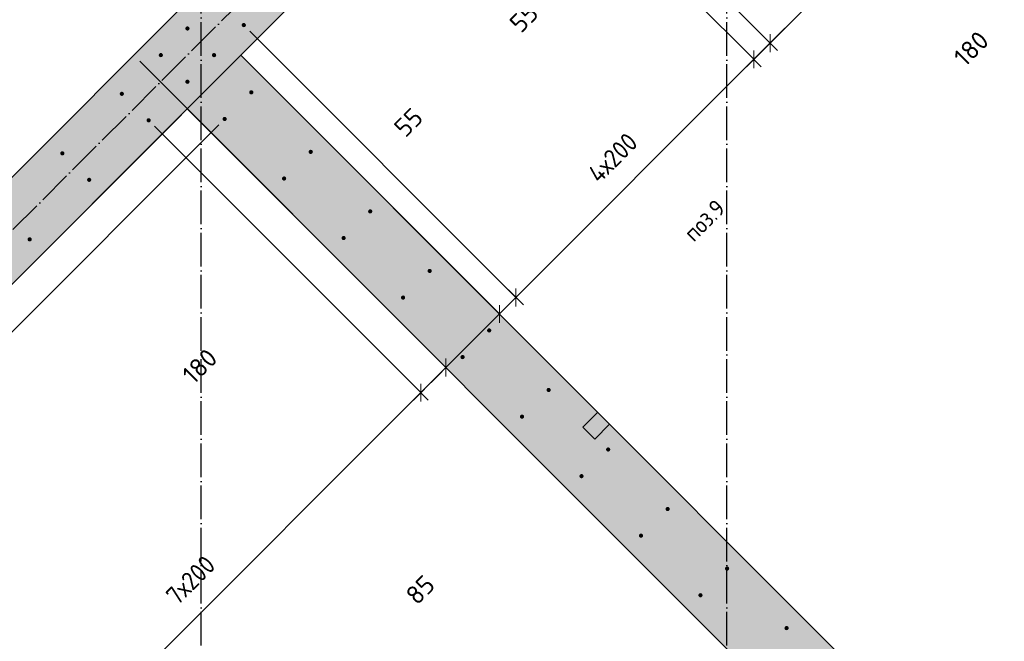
# Model space of a CAD drawing. Header units: millimetres. Extents: x -2995 to 60896, y -2809 to 57831.
# Tile 16 of 169: x 13469 to 15809, y 11534 to 13011. Entities that reach past the tile are written whole.
import ezdxf

# ---------------------------------------------------------------- set-up
doc = ezdxf.new("R2010")
doc.units = ezdxf.units.MM
doc.header["$PDMODE"] = 65
for name, pattern in [('______11', [100, 80, -10, 0, -10]), ('______5', [220, 160, -20, 20, -20]), ('________', [0])]:
    doc.linetypes.add(name, pattern=pattern)
for name, color, linetype, lineweight in [('Standard', 7, 'Continuous', 25), ('Арм.стержн. вертикальными 1', 22, 'Continuous', 35), ('Размерная линия_ общее', 7, 'Continuous', 13)]:
    doc.layers.add(name, color=color, linetype=linetype, lineweight=lineweight)
doc.layers.add('Осевая линия_ общее', color=7, linetype='______5', lineweight=13, true_color=0xa0a0a0)
doc.styles.add('ISOCPEUR', font='ISOCPEUR')
doc.dimstyles.new('DIMSTYLE_12', dxfattribs={"dimtxt": 44, "dimasz": 50, "dimexe": 0, "dimexo": 0, "dimgap": 22, "dimtad": 0, "dimdec": 0, "dimrnd": 5, "dimzin": 12, "dimdsep": 46, "dimtxsty": 'ISOCPEUR', "dimblk1": 'ALL_ML_STRICH', "dimblk2": 'ALL_ML_STRICH', "dimsah": 1, "dimcen": 0, "dimclrd": 7, "dimclre": 256, "dimclrt": 7, "dimadec": 0, "dimazin": 0, "dimtfac": 1, "dimtdec": 0, "dimtix": 1, "dimtmove": 2, "dimatfit": 3, "dimfxl": 0, "dimtvp": 1.2, "dimtzin": 0, "dimlwd": 0, "dimlwe": -3, "dimarcsym": 0})
doc.dimstyles.new('DIMSTYLE_16', dxfattribs={"dimtxt": 44, "dimasz": 50, "dimexe": 0, "dimexo": 0, "dimgap": 22, "dimtad": 0, "dimdec": 0, "dimrnd": 5, "dimzin": 12, "dimdsep": 46, "dimtxsty": 'ISOCPEUR', "dimblk1": 'ALL_ML_STRICH', "dimblk2": 'ALL_ML_STRICH', "dimsah": 1, "dimcen": 0, "dimclrd": 7, "dimclre": 256, "dimclrt": 7, "dimadec": 0, "dimazin": 0, "dimtfac": 1, "dimtdec": 0, "dimtix": 1, "dimtmove": 2, "dimatfit": 3, "dimfxl": 0, "dimtzin": 0, "dimlwd": 0, "dimlwe": -3, "dimarcsym": 0})
doc.dimstyles.new('DIMSTYLE_3', dxfattribs={"dimtxt": 44, "dimasz": 50, "dimexe": 0, "dimexo": 0, "dimgap": 22, "dimtad": 2, "dimdec": 0, "dimrnd": 5, "dimzin": 12, "dimdsep": 46, "dimtxsty": 'ISOCPEUR', "dimblk1": 'ALL_ML_STRICH', "dimblk2": 'ALL_ML_STRICH', "dimsah": 1, "dimcen": 0, "dimclrd": 7, "dimclre": 256, "dimclrt": 7, "dimadec": 0, "dimazin": 0, "dimtfac": 1, "dimtdec": 0, "dimtix": 1, "dimtmove": 2, "dimatfit": 3, "dimfxl": 0, "dimtvp": 1.2, "dimtzin": 0, "dimlwd": 0, "dimlwe": -3, "dimarcsym": 0})
doc.dimstyles.new('DIMSTYLE_5', dxfattribs={"dimtxt": 44, "dimasz": 50, "dimexe": 0, "dimexo": 0, "dimgap": 22, "dimtad": 2, "dimdec": 0, "dimrnd": 5, "dimzin": 12, "dimdsep": 46, "dimtxsty": 'ISOCPEUR', "dimblk1": 'ALL_ML_STRICH', "dimblk2": 'ALL_ML_STRICH', "dimsah": 1, "dimcen": 0, "dimclrd": 7, "dimclre": 256, "dimclrt": 7, "dimadec": 0, "dimazin": 0, "dimtfac": 1, "dimtdec": 0, "dimtix": 1, "dimtmove": 2, "dimatfit": 3, "dimfxl": 0, "dimtzin": 0, "dimlwd": 0, "dimlwe": -3, "dimarcsym": 0})

# ---------------------------------------------------------------- blocks, each defined once
blk = doc.blocks.new('СЛОЖНЫЙ_ОБЪЕКТ_0')
at = {"layer": 'Осевая линия_ общее', "color": 253, "linetype": '______11', "lineweight": -3, "true_color": 0xa0a0a0, "transparency": 33554687}
for p, q in [((13900, -2590), (13900, 47490)), ((15150, -2590), (15150, 21070)), ((3543.2, 2603.2), (20704.7, 19764.7))]:
    blk.add_line(p, q, dxfattribs=at)
blk = doc.blocks.new('ALL_ML_STRICH')
at = {"color": 0, "linetype": 'ByBlock', "lineweight": -2}
for p, q in [((0, -0.5), (0, 0.5)), ((-1, 0), (0.5, 0)), ((-0.3, -0.3), (0.3, 0.3))]:
    blk.add_line(p, q, dxfattribs=at)
blk = doc.blocks.new('*D559')
at = {"layer": 'DEFPOINTS', "color": 7, "linetype": 'Continuous', "lineweight": 13, "transparency": 33554687}
for p in [(13867, 12799.7), (12629.6, 11816.8), (11876.4, 11063.6)]:
    blk.add_point(p, dxfattribs=at)
at = {"layer": 'Размерная линия_ общее', "color": 253, "linetype": 'Continuous', "lineweight": -2, "true_color": 0xa0a0a0, "transparency": 33554687}
for p, q in [((13852.9, 12785.5), (12003.7, 10936.4)), ((12615.4, 11802.7), (11876.4, 11063.6))]:
    blk.add_line(p, q, dxfattribs=at)
at = {"layer": 'Размерная линия_ общее', "color": 7, "linetype": 'Continuous', "lineweight": -2, "transparency": 33554687}
blk.add_line((11876.4, 11063.6), (12003.7, 10936.4), dxfattribs=at)
at = {"layer": 'Размерная линия_ общее', "color": 7, "linetype": 'Continuous', "lineweight": 13, "transparency": 33554687, "xscale": 50, "yscale": 50, "zscale": 50}
for p, rotation in [((11876.4, 11063.6), 135.0000278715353), ((12003.7, 10936.4), 315.0000278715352)]:
    blk.add_blockref('ALL_ML_STRICH', p, dxfattribs=dict(at, rotation=rotation))
at = {"layer": 'Размерная линия_ общее', "color": 7, "linetype": 'Continuous', "lineweight": 13, "transparency": 33554687, "insert": (11937.7, 10595.6), "char_height": 44, "width": 132, "attachment_point": 5, "rotation": 315, "style": 'ISOCPEUR'}
blk.add_mtext('\\A1;{180}', dxfattribs=at)
blk = doc.blocks.new('*D560')
at = {"layer": 'DEFPOINTS', "color": 7, "linetype": 'Continuous', "lineweight": 13, "transparency": 33554687}
for p in [(13867, 12799.7), (13955.7, 12775.3), (12003.7, 10936.4)]:
    blk.add_point(p, dxfattribs=at)
at = {"layer": 'Размерная линия_ общее', "color": 253, "linetype": 'Continuous', "lineweight": -2, "true_color": 0xa0a0a0, "transparency": 33554687}
for p, q in [((13852.9, 12785.5), (12003.7, 10936.4)), ((13941.6, 12761.1), (12060.3, 10879.8))]:
    blk.add_line(p, q, dxfattribs=at)
at = {"layer": 'Размерная линия_ общее', "color": 7, "linetype": 'Continuous', "lineweight": -2, "transparency": 33554687}
blk.add_line((12003.7, 10936.4), (12060.3, 10879.8), dxfattribs=at)
at = {"layer": 'Размерная линия_ общее', "color": 7, "linetype": 'Continuous', "lineweight": 13, "transparency": 33554687, "xscale": 50, "yscale": 50, "zscale": 50}
for p, rotation in [((12003.7, 10936.4), 135.0000278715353), ((12060.3, 10879.8), 315.0000278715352)]:
    blk.add_blockref('ALL_ML_STRICH', p, dxfattribs=dict(at, rotation=rotation))
at = {"layer": 'Размерная линия_ общее', "color": 7, "linetype": 'Continuous', "lineweight": 13, "transparency": 33554687, "insert": (12514.5, 11040.8), "char_height": 44, "width": 88, "attachment_point": 5, "rotation": 315, "style": 'ISOCPEUR'}
blk.add_mtext('\\A1;{80}', dxfattribs=at)
blk = doc.blocks.new('*D561')
at = {"layer": 'DEFPOINTS', "color": 7, "linetype": 'Continuous', "lineweight": 13, "transparency": 33554687}
for p in [(13955.7, 12775.3), (15652.8, 11078.2), (12060.3, 10879.8)]:
    blk.add_point(p, dxfattribs=at)
at = {"layer": 'Размерная линия_ общее', "color": 253, "linetype": 'Continuous', "lineweight": -2, "true_color": 0xa0a0a0, "transparency": 33554687}
for p, q in [((13941.6, 12761.1), (12060.3, 10879.8)), ((15638.7, 11064.1), (13757.3, 9182.7))]:
    blk.add_line(p, q, dxfattribs=at)
at = {"layer": 'Размерная линия_ общее', "color": 7, "linetype": 'Continuous', "lineweight": -2, "transparency": 33554687}
blk.add_line((12060.3, 10879.8), (13757.3, 9182.7), dxfattribs=at)
at = {"layer": 'Размерная линия_ общее', "color": 7, "linetype": 'Continuous', "lineweight": 13, "transparency": 33554687, "xscale": 50, "yscale": 50, "zscale": 50}
for p, rotation in [((12060.3, 10879.8), 135.0000278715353), ((13757.3, 9182.7), 315.0000278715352)]:
    blk.add_blockref('ALL_ML_STRICH', p, dxfattribs=dict(at, rotation=rotation))
at = {"layer": 'Размерная линия_ общее', "color": 7, "linetype": 'Continuous', "lineweight": 13, "transparency": 33554687, "insert": (12869.2, 10203.8), "char_height": 44, "width": 2.2, "attachment_point": 1, "rotation": 315, "line_spacing_factor": 0.60241, "style": 'ISOCPEUR'}
blk.add_mtext('\\W0.91;12х200=2400', dxfattribs=at)
blk = doc.blocks.new('*D613')
at = {"layer": 'DEFPOINTS', "color": 7, "linetype": 'Continuous', "lineweight": 13, "transparency": 33554687}
for p in [(13775.1, 12772.1), (12785.1, 11782.2), (13432.1, 11135.2)]:
    blk.add_point(p, dxfattribs=at)
at = {"layer": 'Размерная линия_ общее', "color": 253, "linetype": 'Continuous', "lineweight": -2, "true_color": 0xa0a0a0, "transparency": 33554687}
for p, q in [((13789.2, 12758), (14422.1, 12125.1)), ((12799.3, 11768), (13432.1, 11135.2))]:
    blk.add_line(p, q, dxfattribs=at)
at = {"layer": 'Размерная линия_ общее', "color": 7, "linetype": 'Continuous', "lineweight": -2, "transparency": 33554687}
blk.add_line((13432.1, 11135.2), (14422.1, 12125.1), dxfattribs=at)
at = {"layer": 'Размерная линия_ общее', "color": 7, "linetype": 'Continuous', "lineweight": 13, "transparency": 33554687, "xscale": 50, "yscale": 50, "zscale": 50}
for p, rotation in [((14422.1, 12125.1), 45.00000000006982), ((13432.1, 11135.2), 225.0000000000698)]:
    blk.add_blockref('ALL_ML_STRICH', p, dxfattribs=dict(at, rotation=rotation))
at = {"layer": 'Размерная линия_ общее', "color": 7, "linetype": 'Continuous', "lineweight": 13, "transparency": 33554687, "insert": (13812.5, 11648.5), "char_height": 44, "width": 2.2, "attachment_point": 1, "rotation": 45, "line_spacing_factor": 0.60241, "style": 'ISOCPEUR'}
blk.add_mtext('\\W0.91;7х200', dxfattribs=at)
blk = doc.blocks.new('*D614')
at = {"layer": 'DEFPOINTS', "color": 7, "linetype": 'Continuous', "lineweight": 13, "transparency": 33554687}
for p in [(13739.7, 12927), (13775.1, 12772.1), (14422.1, 12125.1)]:
    blk.add_point(p, dxfattribs=at)
at = {"layer": 'Размерная линия_ общее', "color": 253, "linetype": 'Continuous', "lineweight": -2, "true_color": 0xa0a0a0, "transparency": 33554687}
for p, q in [((13753.9, 12912.8), (14481.8, 12184.9)), ((13789.2, 12758), (14422.1, 12125.1))]:
    blk.add_line(p, q, dxfattribs=at)
at = {"layer": 'Размерная линия_ общее', "color": 7, "linetype": 'Continuous', "lineweight": -2, "transparency": 33554687}
blk.add_line((14422.1, 12125.1), (14481.8, 12184.9), dxfattribs=at)
at = {"layer": 'Размерная линия_ общее', "color": 7, "linetype": 'Continuous', "lineweight": 13, "transparency": 33554687, "xscale": 50, "yscale": 50, "zscale": 50}
for p, rotation in [((14481.8, 12184.9), 45.00000000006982), ((14422.1, 12125.1), 225.0000000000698)]:
    blk.add_blockref('ALL_ML_STRICH', p, dxfattribs=dict(at, rotation=rotation))
at = {"layer": 'Размерная линия_ общее', "color": 7, "linetype": 'Continuous', "lineweight": 13, "transparency": 33554687, "insert": (14420.8, 11656.7), "char_height": 44, "width": 88, "attachment_point": 5, "rotation": 45, "style": 'ISOCPEUR'}
blk.add_mtext('\\A1;{85}', dxfattribs=at)
blk = doc.blocks.new('*D615')
at = {"layer": 'DEFPOINTS', "color": 7, "linetype": 'Continuous', "lineweight": 13, "transparency": 33554687}
for p in [(13739.7, 12927), (13994.3, 12927), (14481.8, 12184.9)]:
    blk.add_point(p, dxfattribs=at)
at = {"layer": 'Размерная линия_ общее', "color": 253, "linetype": 'Continuous', "lineweight": -2, "true_color": 0xa0a0a0, "transparency": 33554687}
for p, q in [((13753.9, 12912.8), (14481.8, 12184.9)), ((14008.4, 12912.8), (14609.1, 12312.1))]:
    blk.add_line(p, q, dxfattribs=at)
at = {"layer": 'Размерная линия_ общее', "color": 7, "linetype": 'Continuous', "lineweight": -2, "transparency": 33554687}
blk.add_line((14481.8, 12184.9), (14609.1, 12312.1), dxfattribs=at)
at = {"layer": 'Размерная линия_ общее', "color": 7, "linetype": 'Continuous', "lineweight": 13, "transparency": 33554687, "xscale": 50, "yscale": 50, "zscale": 50}
for p, rotation in [((14609.1, 12312.1), 45.00000000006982), ((14481.8, 12184.9), 225.0000000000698)]:
    blk.add_blockref('ALL_ML_STRICH', p, dxfattribs=dict(at, rotation=rotation))
at = {"layer": 'Размерная линия_ общее', "color": 7, "linetype": 'Continuous', "lineweight": 13, "transparency": 33554687, "insert": (13896.6, 12188.1), "char_height": 44, "width": 132, "attachment_point": 5, "rotation": 45, "style": 'ISOCPEUR'}
blk.add_mtext('\\A1;{180}', dxfattribs=at)
blk = doc.blocks.new('*D616')
at = {"layer": 'DEFPOINTS', "color": 7, "linetype": 'Continuous', "lineweight": 13, "transparency": 33554687}
for p in [(14001.4, 12998.4), (13994.3, 12927), (14609.1, 12312.1)]:
    blk.add_point(p, dxfattribs=at)
at = {"layer": 'Размерная линия_ общее', "color": 253, "linetype": 'Continuous', "lineweight": -2, "true_color": 0xa0a0a0, "transparency": 33554687}
for p, q in [((14015.5, 12984.2), (14648.3, 12351.4)), ((14008.4, 12912.8), (14609.1, 12312.1))]:
    blk.add_line(p, q, dxfattribs=at)
at = {"layer": 'Размерная линия_ общее', "color": 7, "linetype": 'Continuous', "lineweight": -2, "transparency": 33554687}
blk.add_line((14609.1, 12312.1), (14648.3, 12351.4), dxfattribs=at)
at = {"layer": 'Размерная линия_ общее', "color": 7, "linetype": 'Continuous', "lineweight": 13, "transparency": 33554687, "xscale": 50, "yscale": 50, "zscale": 50}
for p, rotation in [((14648.3, 12351.4), 45.00000000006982), ((14609.1, 12312.1), 225.0000000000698)]:
    blk.add_blockref('ALL_ML_STRICH', p, dxfattribs=dict(at, rotation=rotation))
at = {"layer": 'Размерная линия_ общее', "color": 7, "linetype": 'Continuous', "lineweight": 13, "transparency": 33554687, "insert": (14392.9, 12767.2), "char_height": 44, "width": 88, "attachment_point": 5, "rotation": 45, "style": 'ISOCPEUR'}
blk.add_mtext('\\A1;{55}', dxfattribs=at)
blk = doc.blocks.new('*D617')
at = {"layer": 'DEFPOINTS', "color": 7, "linetype": 'Continuous', "lineweight": 13, "transparency": 33554687}
for p in [(14567, 13564.1), (14001.4, 12998.4), (14648.3, 12351.4)]:
    blk.add_point(p, dxfattribs=at)
at = {"layer": 'Размерная линия_ общее', "color": 253, "linetype": 'Continuous', "lineweight": -2, "true_color": 0xa0a0a0, "transparency": 33554687}
for p, q in [((14581.2, 13549.9), (15214, 12917.1)), ((14015.5, 12984.2), (14648.3, 12351.4))]:
    blk.add_line(p, q, dxfattribs=at)
at = {"layer": 'Размерная линия_ общее', "color": 7, "linetype": 'Continuous', "lineweight": -2, "transparency": 33554687}
blk.add_line((14648.3, 12351.4), (15214, 12917.1), dxfattribs=at)
at = {"layer": 'Размерная линия_ общее', "color": 7, "linetype": 'Continuous', "lineweight": 13, "transparency": 33554687, "xscale": 50, "yscale": 50, "zscale": 50}
for p, rotation in [((15214, 12917.1), 45.00000000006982), ((14648.3, 12351.4), 225.0000000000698)]:
    blk.add_blockref('ALL_ML_STRICH', p, dxfattribs=dict(at, rotation=rotation))
at = {"layer": 'Размерная линия_ общее', "color": 7, "linetype": 'Continuous', "lineweight": 13, "transparency": 33554687, "insert": (14815.2, 12651.2), "char_height": 44, "width": 2.2, "attachment_point": 1, "rotation": 45, "line_spacing_factor": 0.60241, "style": 'ISOCPEUR'}
blk.add_mtext('\\W0.91;4х200', dxfattribs=at)
blk = doc.blocks.new('*D618')
at = {"layer": 'DEFPOINTS', "color": 7, "linetype": 'Continuous', "lineweight": 13, "transparency": 33554687}
for p in [(14510.5, 13697.7), (14567, 13564.1), (15214, 12917.1)]:
    blk.add_point(p, dxfattribs=at)
at = {"layer": 'Размерная линия_ общее', "color": 253, "linetype": 'Continuous', "lineweight": -2, "true_color": 0xa0a0a0, "transparency": 33554687}
for p, q in [((14524.6, 13683.6), (15252.6, 12955.6)), ((14581.2, 13549.9), (15214, 12917.1))]:
    blk.add_line(p, q, dxfattribs=at)
at = {"layer": 'Размерная линия_ общее', "color": 7, "linetype": 'Continuous', "lineweight": -2, "transparency": 33554687}
blk.add_line((15214, 12917.1), (15252.6, 12955.6), dxfattribs=at)
at = {"layer": 'Размерная линия_ общее', "color": 7, "linetype": 'Continuous', "lineweight": 13, "transparency": 33554687, "xscale": 50, "yscale": 50, "zscale": 50}
for p, rotation in [((15214, 12917.1), 225.0000000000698), ((15252.6, 12955.6), 45.00000000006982)]:
    blk.add_blockref('ALL_ML_STRICH', p, dxfattribs=dict(at, rotation=rotation))
at = {"layer": 'Размерная линия_ общее', "color": 7, "linetype": 'Continuous', "lineweight": 13, "transparency": 33554687, "insert": (14667.4, 13015.2), "char_height": 44, "width": 88, "attachment_point": 5, "rotation": 45, "style": 'ISOCPEUR'}
blk.add_mtext('\\A1;{55}', dxfattribs=at)
blk = doc.blocks.new('*D619')
at = {"layer": 'DEFPOINTS', "color": 7, "linetype": 'Continuous', "lineweight": 13, "transparency": 33554687}
for p in [(14637.8, 13825), (14510.5, 13697.7), (15252.6, 12955.6)]:
    blk.add_point(p, dxfattribs=at)
at = {"layer": 'Размерная линия_ общее', "color": 253, "linetype": 'Continuous', "lineweight": -2, "true_color": 0xa0a0a0, "transparency": 33554687}
for p, q in [((14651.9, 13810.8), (15379.8, 13082.9)), ((14524.6, 13683.6), (15252.6, 12955.6))]:
    blk.add_line(p, q, dxfattribs=at)
at = {"layer": 'Размерная линия_ общее', "color": 7, "linetype": 'Continuous', "lineweight": -2, "transparency": 33554687}
blk.add_line((15252.6, 12955.6), (15379.8, 13082.9), dxfattribs=at)
at = {"layer": 'Размерная линия_ общее', "color": 7, "linetype": 'Continuous', "lineweight": 13, "transparency": 33554687, "xscale": 50, "yscale": 50, "zscale": 50}
for p, rotation in [((15379.8, 13082.9), 45.00000000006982), ((15252.6, 12955.6), 225.0000000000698)]:
    blk.add_blockref('ALL_ML_STRICH', p, dxfattribs=dict(at, rotation=rotation))
at = {"layer": 'Размерная линия_ общее', "color": 7, "linetype": 'Continuous', "lineweight": 13, "transparency": 33554687, "insert": (15730.8, 12942.5), "char_height": 44, "width": 132, "attachment_point": 5, "rotation": 45, "style": 'ISOCPEUR'}
blk.add_mtext('\\A1;{180}', dxfattribs=at)

msp = doc.modelspace()

# ---------------------------------------------------------------- hatches: boundary and pattern name
at = {"linetype": 'Continuous', "lineweight": 25, "transparency": 33554687}
msp.add_hatch(color=7, dxfattribs=at).paths.add_polyline_path([(18809.7, 17742.4), (18682.4, 17869.6), (15896.4, 15083.6), (15769.1, 14956.4), (14637.8, 13825), (14510.5, 13697.7), (12502.3, 11689.5), (12629.6, 11562.2)])
at = {"layer": 'Standard', "linetype": 'Continuous', "lineweight": 25, "transparency": 33554687}
msp.add_hatch(color=7, dxfattribs=at).paths.add_polyline_path([(13994.3, 12927), (13867, 12799.7), (15656, 11010.7), (15783.3, 11138)])
at = {"layer": 'Арм.стержн. вертикальными 1', "linetype": 'Continuous', "lineweight": 50, "transparency": 33554687}
for points in [[(13872.4, 12990.3), (13872, 12992.2), (13870.9, 12993.8), (13869.3, 12994.9), (13867.4, 12995.3), (13865.4, 12994.9), (13863.8, 12993.8), (13862.7, 12992.2), (13862.4, 12990.3), (13862.7, 12988.4), (13863.8, 12986.8), (13865.4, 12985.7), (13867.4, 12985.3), (13869.3, 12985.7), (13870.9, 12986.8), (13872, 12988.4)], [(14006.4, 12998.4), (14006, 13000.3), (14004.9, 13001.9), (14003.3, 13003), (14001.4, 13003.4), (13999.4, 13003), (13997.8, 13001.9), (13996.7, 13000.3), (13996.4, 12998.4), (13996.7, 12996.5), (13997.8, 12994.8), (13999.4, 12993.8), (14001.4, 12993.4), (14003.3, 12993.8), (14004.9, 12994.8), (14006, 12996.5)], [(13809.1, 12927), (13808.7, 12928.9), (13807.6, 12930.5), (13806, 12931.6), (13804.1, 12932), (13802.1, 12931.6), (13800.5, 12930.5), (13799.4, 12928.9), (13799.1, 12927), (13799.4, 12925.1), (13800.5, 12923.4), (13802.1, 12922.4), (13804.1, 12922), (13806, 12922.4), (13807.6, 12923.4), (13808.7, 12925.1)], [(13935.7, 12927), (13935.3, 12928.9), (13934.2, 12930.5), (13932.6, 12931.6), (13930.7, 12932), (13928.8, 12931.6), (13927.1, 12930.5), (13926, 12928.9), (13925.7, 12927), (13926, 12925.1), (13927.1, 12923.4), (13928.8, 12922.4), (13930.7, 12922), (13932.6, 12922.4), (13934.2, 12923.4), (13935.3, 12925.1)], [(13872.4, 12863.7), (13872, 12865.6), (13870.9, 12867.2), (13869.3, 12868.3), (13867.4, 12868.7), (13865.4, 12868.3), (13863.8, 12867.2), (13862.7, 12865.6), (13862.4, 12863.7), (13862.7, 12861.8), (13863.8, 12860.1), (13865.4, 12859.1), (13867.4, 12858.7), (13869.3, 12859.1), (13870.9, 12860.1), (13872, 12861.8)], [(13716.4, 12835.1), (13716, 12837), (13715, 12838.6), (13713.3, 12839.7), (13711.4, 12840.1), (13709.5, 12839.7), (13707.9, 12838.6), (13706.8, 12837), (13706.4, 12835.1), (13706.8, 12833.1), (13707.9, 12831.5), (13709.5, 12830.4), (13711.4, 12830.1), (13713.3, 12830.4), (13715, 12831.5), (13716, 12833.1)], [(14024.1, 12838.6), (14023.7, 12840.5), (14022.6, 12842.1), (14021, 12843.2), (14019.1, 12843.6), (14017.1, 12843.2), (14015.5, 12842.1), (14014.4, 12840.5), (14014.1, 12838.6), (14014.4, 12836.7), (14015.5, 12835.1), (14017.1, 12834), (14019.1, 12833.6), (14021, 12834), (14022.6, 12835.1), (14023.7, 12836.7)], [(13780.1, 12772.1), (13779.7, 12774), (13778.6, 12775.6), (13777, 12776.7), (13775.1, 12777.1), (13773.2, 12776.7), (13771.5, 12775.6), (13770.5, 12774), (13770.1, 12772.1), (13770.5, 12770.2), (13771.5, 12768.6), (13773.2, 12767.5), (13775.1, 12767.1), (13777, 12767.5), (13778.6, 12768.6), (13779.7, 12770.2)], [(13960.7, 12775.3), (13960.4, 12777.2), (13959.3, 12778.8), (13957.7, 12779.9), (13955.7, 12780.3), (13953.8, 12779.9), (13952.2, 12778.8), (13951.1, 12777.2), (13950.7, 12775.3), (13951.1, 12773.4), (13952.2, 12771.8), (13953.8, 12770.7), (13955.7, 12770.3), (13957.7, 12770.7), (13959.3, 12771.8), (13960.4, 12773.4)], [(13575, 12693.6), (13574.6, 12695.6), (13573.5, 12697.2), (13571.9, 12698.3), (13570, 12698.6), (13568.1, 12698.3), (13566.5, 12697.2), (13565.4, 12695.6), (13565, 12693.6), (13565.4, 12691.7), (13566.5, 12690.1), (13568.1, 12689), (13570, 12688.6), (13571.9, 12689), (13573.5, 12690.1), (13574.6, 12691.7)], [(14165.5, 12697.2), (14165.1, 12699.1), (14164, 12700.7), (14162.4, 12701.8), (14160.5, 12702.2), (14158.6, 12701.8), (14156.9, 12700.7), (14155.9, 12699.1), (14155.5, 12697.2), (14155.9, 12695.3), (14156.9, 12693.6), (14158.6, 12692.6), (14160.5, 12692.2), (14162.4, 12692.6), (14164, 12693.6), (14165.1, 12695.3)], [(13638.7, 12630.7), (13638.3, 12632.6), (13637.2, 12634.2), (13635.6, 12635.3), (13633.7, 12635.7), (13631.7, 12635.3), (13630.1, 12634.2), (13629, 12632.6), (13628.7, 12630.7), (13629, 12628.8), (13630.1, 12627.1), (13631.7, 12626.1), (13633.7, 12625.7), (13635.6, 12626.1), (13637.2, 12627.1), (13638.3, 12628.8)], [(14102.2, 12633.9), (14101.8, 12635.8), (14100.7, 12637.4), (14099.1, 12638.5), (14097.2, 12638.9), (14095.3, 12638.5), (14093.6, 12637.4), (14092.5, 12635.8), (14092.2, 12633.9), (14092.5, 12632), (14093.6, 12630.3), (14095.3, 12629.2), (14097.2, 12628.9), (14099.1, 12629.2), (14100.7, 12630.3), (14101.8, 12632)], [(14306.9, 12555.8), (14306.5, 12557.7), (14305.4, 12559.3), (14303.8, 12560.4), (14301.9, 12560.8), (14300, 12560.4), (14298.4, 12559.3), (14297.3, 12557.7), (14296.9, 12555.8), (14297.3, 12553.8), (14298.4, 12552.2), (14300, 12551.1), (14301.9, 12550.8), (14303.8, 12551.1), (14305.4, 12552.2), (14306.5, 12553.8)], [(13497.2, 12489.3), (13496.9, 12491.2), (13495.8, 12492.8), (13494.2, 12493.9), (13492.2, 12494.3), (13490.3, 12493.9), (13488.7, 12492.8), (13487.6, 12491.2), (13487.2, 12489.3), (13487.6, 12487.3), (13488.7, 12485.7), (13490.3, 12484.6), (13492.2, 12484.3), (13494.2, 12484.6), (13495.8, 12485.7), (13496.9, 12487.3)], [(14243.6, 12492.4), (14243.2, 12494.4), (14242.1, 12496), (14240.5, 12497.1), (14238.6, 12497.4), (14236.7, 12497.1), (14235.1, 12496), (14234, 12494.4), (14233.6, 12492.4), (14234, 12490.5), (14235.1, 12488.9), (14236.7, 12487.8), (14238.6, 12487.4), (14240.5, 12487.8), (14242.1, 12488.9), (14243.2, 12490.5)], [(14448.3, 12414.3), (14447.9, 12416.2), (14446.9, 12417.9), (14445.2, 12418.9), (14443.3, 12419.3), (14441.4, 12418.9), (14439.8, 12417.9), (14438.7, 12416.2), (14438.3, 12414.3), (14438.7, 12412.4), (14439.8, 12410.8), (14441.4, 12409.7), (14443.3, 12409.3), (14445.2, 12409.7), (14446.9, 12410.8), (14447.9, 12412.4)], [(14385, 12351), (14384.6, 12352.9), (14383.5, 12354.6), (14381.9, 12355.6), (14380, 12356), (14378.1, 12355.6), (14376.5, 12354.6), (14375.4, 12352.9), (14375, 12351), (14375.4, 12349.1), (14376.5, 12347.5), (14378.1, 12346.4), (14380, 12346), (14381.9, 12346.4), (14383.5, 12347.5), (14384.6, 12349.1)], [(14589.7, 12272.9), (14589.4, 12274.8), (14588.3, 12276.4), (14586.7, 12277.5), (14584.7, 12277.9), (14582.8, 12277.5), (14581.2, 12276.4), (14580.1, 12274.8), (14579.7, 12272.9), (14580.1, 12271), (14581.2, 12269.4), (14582.8, 12268.3), (14584.7, 12267.9), (14586.7, 12268.3), (14588.3, 12269.4), (14589.4, 12271)], [(14526.4, 12209.6), (14526.1, 12211.5), (14525, 12213.1), (14523.3, 12214.2), (14521.4, 12214.6), (14519.5, 12214.2), (14517.9, 12213.1), (14516.8, 12211.5), (14516.4, 12209.6), (14516.8, 12207.7), (14517.9, 12206.1), (14519.5, 12205), (14521.4, 12204.6), (14523.3, 12205), (14525, 12206.1), (14526.1, 12207.7)], [(14731.2, 12131.5), (14730.8, 12133.4), (14729.7, 12135), (14728.1, 12136.1), (14726.2, 12136.5), (14724.2, 12136.1), (14722.6, 12135), (14721.5, 12133.4), (14721.2, 12131.5), (14721.5, 12129.6), (14722.6, 12128), (14724.2, 12126.9), (14726.2, 12126.5), (14728.1, 12126.9), (14729.7, 12128), (14730.8, 12129.6)], [(14667.9, 12068.2), (14667.5, 12070.1), (14666.4, 12071.7), (14664.8, 12072.8), (14662.9, 12073.2), (14660.9, 12072.8), (14659.3, 12071.7), (14658.2, 12070.1), (14657.9, 12068.2), (14658.2, 12066.3), (14659.3, 12064.6), (14660.9, 12063.6), (14662.9, 12063.2), (14664.8, 12063.6), (14666.4, 12064.6), (14667.5, 12066.3)], [(14872.6, 11990.1), (14872.2, 11992), (14871.1, 11993.6), (14869.5, 11994.7), (14867.6, 11995.1), (14865.7, 11994.7), (14864, 11993.6), (14863, 11992), (14862.6, 11990.1), (14863, 11988.2), (14864, 11986.5), (14865.7, 11985.4), (14867.6, 11985.1), (14869.5, 11985.4), (14871.1, 11986.5), (14872.2, 11988.2)], [(14809.3, 11926.8), (14808.9, 11928.7), (14807.8, 11930.3), (14806.2, 11931.4), (14804.3, 11931.8), (14802.4, 11931.4), (14800.7, 11930.3), (14799.7, 11928.7), (14799.3, 11926.8), (14799.7, 11924.8), (14800.7, 11923.2), (14802.4, 11922.1), (14804.3, 11921.8), (14806.2, 11922.1), (14807.8, 11923.2), (14808.9, 11924.8)], [(15014, 11848.6), (15013.6, 11850.6), (15012.5, 11852.2), (15010.9, 11853.3), (15009, 11853.6), (15007.1, 11853.3), (15005.5, 11852.2), (15004.4, 11850.6), (15004, 11848.6), (15004.4, 11846.7), (15005.5, 11845.1), (15007.1, 11844), (15009, 11843.6), (15010.9, 11844), (15012.5, 11845.1), (15013.6, 11846.7)], [(14950.7, 11785.3), (14950.3, 11787.2), (14949.2, 11788.9), (14947.6, 11790), (14945.7, 11790.3), (14943.8, 11790), (14942.2, 11788.9), (14941.1, 11787.2), (14940.7, 11785.3), (14941.1, 11783.4), (14942.2, 11781.8), (14943.8, 11780.7), (14945.7, 11780.3), (14947.6, 11780.7), (14949.2, 11781.8), (14950.3, 11783.4)], [(15155.4, 11707.2), (15155, 11709.1), (15154, 11710.8), (15152.3, 11711.8), (15150.4, 11712.2), (15148.5, 11711.8), (15146.9, 11710.8), (15145.8, 11709.1), (15145.4, 11707.2), (15145.8, 11705.3), (15146.9, 11703.7), (15148.5, 11702.6), (15150.4, 11702.2), (15152.3, 11702.6), (15154, 11703.7), (15155, 11705.3)], [(15092.1, 11643.9), (15091.7, 11645.8), (15090.7, 11647.5), (15089, 11648.5), (15087.1, 11648.9), (15085.2, 11648.5), (15083.6, 11647.5), (15082.5, 11645.8), (15082.1, 11643.9), (15082.5, 11642), (15083.6, 11640.4), (15085.2, 11639.3), (15087.1, 11638.9), (15089, 11639.3), (15090.7, 11640.4), (15091.7, 11642)], [(15296.8, 11565.8), (15296.5, 11567.7), (15295.4, 11569.3), (15293.8, 11570.4), (15291.8, 11570.8), (15289.9, 11570.4), (15288.3, 11569.3), (15287.2, 11567.7), (15286.8, 11565.8), (15287.2, 11563.9), (15288.3, 11562.3), (15289.9, 11561.2), (15291.8, 11560.8), (15293.8, 11561.2), (15295.4, 11562.3), (15296.5, 11563.9)]]:
    msp.add_hatch(color=4, dxfattribs=at).paths.add_polyline_path(points)

# ---------------------------------------------------------------- linework, layer by layer
at = {"color": 7, "linetype": 'Continuous', "lineweight": 35, "transparency": 33554687}
for p, q in [((18809.7, 17742.4), (13994.3, 12927)), ((12629.6, 11816.8), (14510.5, 13697.7)), ((13994.3, 12927), (13867, 12799.7)), ((13867, 12799.7), (12629.6, 11562.2))]:
    msp.add_line(p, q, dxfattribs=at)
at = {"layer": 'Standard', "color": 7, "linetype": 'Continuous', "lineweight": 35, "transparency": 33554687}
for p, q in [((13867, 12799.7), (13994.3, 12927)), ((13994.3, 12927), (15783.3, 11138)), ((15656, 11010.7), (13867, 12799.7))]:
    msp.add_line(p, q, dxfattribs=at)
at = {"layer": 'Standard', "color": 253, "linetype": '________', "lineweight": 13, "true_color": 0xababab, "transparency": 33554687}
for p, q in [((14842.8, 12078.4), (14807.5, 12043.1)), ((14807.5, 12043.1), (14835.7, 12014.8)), ((14835.7, 12014.8), (14871.1, 12050.2))]:
    msp.add_line(p, q, dxfattribs=at)

# ---------------------------------------------------------------- block references
at = {"layer": 'Осевая линия_ общее', "color": 253, "linetype": '______11', "lineweight": -3, "true_color": 0xa0a0a0, "transparency": 33554687}
msp.add_blockref('СЛОЖНЫЙ_ОБЪЕКТ_0', (0, 0), dxfattribs=at)

# ---------------------------------------------------------------- texts
at = {"layer": 'Standard', "color": 7, "linetype": 'Continuous', "lineweight": 25, "transparency": 33554687, "insert": (15096.3, 12534.2), "char_height": 40, "width": 127.972, "attachment_point": 5, "rotation": 45, "style": 'ISOCPEUR'}
msp.add_mtext('\\A1;{\\fISOCPEUR|i0|b0;\\H40.000000;\\W0.909091;\\C7;поз.9}\\P', dxfattribs=at)

# ---------------------------------------------------------------- dimensions: what is measured, and where the dimension line sits
at = {"layer": 'Размерная линия_ общее', "color": 7, "linetype": 'Continuous', "lineweight": 13, "transparency": 33554687}
for base, p1, p2, angle, dimstyle, picture, middle in [((15379.8, 13082.9), (14524.6, 13683.6), (14651.9, 13810.8), 45, 'DIMSTYLE_16', '*D619', (15730.8, 12942.5)), ((15252.6, 12955.6), (14581.2, 13549.9), (14524.6, 13683.6), 45, 'DIMSTYLE_3', '*D618', (14667.4, 13015.2)), ((14648.3421, 12351.3902), (14008.4276, 12912.8205), (14015.4987, 12984.2336), 45, 'DIMSTYLE_3', '*D616', (14392.9485, 12767.249)), ((14481.8208, 12184.8689), (13789.2245, 12757.9594), (13753.8692, 12912.8205), 45, 'DIMSTYLE_12', '*D614', (14420.8003, 11656.7473)), ((14609.1, 12312.1), (13753.9, 12912.8), (14008.4, 12912.8), 45, 'DIMSTYLE_5', '*D615', (13896.6, 12188.1)), ((12003.7, 10936.4), (12615.4, 11802.7), (13852.9, 12785.5), 315, 'DIMSTYLE_16', '*D559', (11937.7, 10595.6)), ((12060.3, 10879.8), (13852.9, 12785.5), (13941.6, 12761.1), 315, 'DIMSTYLE_3', '*D560', (12514.5, 11040.8))]:
    dim = msp.add_linear_dim(base=base, p1=p1, p2=p2, angle=angle, dimstyle=dimstyle, override={"dimpost": '<>', "dimclrd": 7, "dimclre": 253, "dimclrt": 7, "dimlwd": 0, "dimlwe": 65533}, dxfattribs=at)
    dim.commit()
    dim.dimension.update_dxf_attribs({"geometry": picture, "text_midpoint": middle, "dimtype": 160})
for base, p1, p2, angle, text, picture, middle in [((15214, 12917.1), (14015.5, 12984.2), (14581.2, 13549.9), 45, '\\W0.91;4х200', '*D617', (14915.6, 12649.8)), ((13757.3, 9182.7), (13941.6, 12761.1), (15638.7, 11064.1), 315, '\\W0.91;12х200=2400', '*D561', (12924.3, 10046.8)), ((14422.1, 12125.1), (12799.3, 11768), (13789.2, 12758), 45, '\\W0.91;7х200', '*D613', (13911.5, 11645.7))]:
    dim = msp.add_linear_dim(base=base, p1=p1, p2=p2, angle=angle, text=text, dimstyle='DIMSTYLE_5', override={"dimpost": '<>', "dimclrd": 7, "dimclre": 253, "dimclrt": 7, "dimlwd": 0, "dimlwe": 65533}, dxfattribs=at)
    dim.commit()
    dim.dimension.update_dxf_attribs({"geometry": picture, "text_midpoint": middle, "dimtype": 160})

doc.saveas('drawing.dxf')
